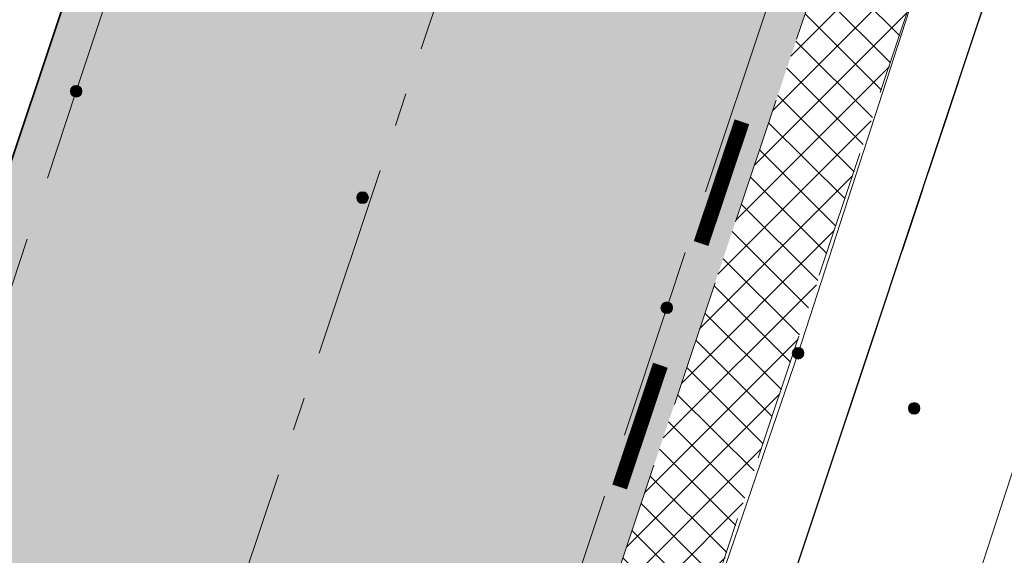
# Model space of a CAD drawing. Header units: metres. Extents: x 6599594 to 6600699, y 5687867 to 5691114.
# Tile 226 of 256: x 6599978.42 to 6599986.09, y 5688946.99 to 5688951.16. Entities that reach past the tile are written whole.
import ezdxf

# ---------------------------------------------------------------- set-up
doc = ezdxf.new("R2010")
doc.units = ezdxf.units.M
doc.header["$MEASUREMENT"] = 0
for name, pattern in [('1', [0]), ('3_EGJE', [2.5, 1.5, -0.3700000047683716, 0.2600001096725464, -0.369999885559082]), ('BUG', [1.5, 1, -0.5]), ('GUK', [2, 1.5, -0.5]), ('GUZ', [1, 0.5, -0.5]), ('L_0_06', [2, 1.5, -0.5])]:
    doc.linetypes.add(name, pattern=pattern)
doc.layers.get('0').update_dxf_attribs({"color": 253, "linetype": 'CONTINUOUS', "lineweight": 13})
doc.layers.add('__gaPoziome', color=7, linetype='CONTINUOUS')
doc.layers.add('zzz.gaHSDomyslna', color=7, linetype='CONTINUOUS')
for name, color, linetype, lineweight in [('_kolor chodnik', 50, '1', 5), ('_kolor jezdnia', 4, '1', 0), ('_kolor pobocze', 211, '1', 5), ('_kolor zjazdy kostka', 7, '1', 5), ('_kolor ścieżka @ 1', 10, '1', 0), ('_krawedz jezdni i pobocza', 7, 'BUG', 15), ('_kraweznik', 7, 'CONTINUOUS', 35), ('_os', 7, '3_EGJE', 13), ('Dzialki', 130, '1', 30), ('Kontury', 252, 'GUK', 9), ('OT_Komunikacja', 7, 'CONTINUOUS', 0), ('pkt_sztuczny_i_naturalny', 7, 'CONTINUOUS', 5), ('Uzytki', 252, 'GUZ', 9)]:
    doc.layers.add(name, color=color, linetype=linetype, lineweight=lineweight)
pattern_1 = [(45, (0, 0), (-0.1414213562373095, 0.1414213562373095), []), (135, (0, 0), (-0.1414213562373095, -0.1414213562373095), [])]

# ---------------------------------------------------------------- blocks, each defined once
blk = doc.blocks.new('168')
at = {"linetype": 'Continuous', "lineweight": 13}
blk.add_hatch(color=0, dxfattribs=at).paths.add_polyline_path([(0, -0.090553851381, 1), (0, 0.090553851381, 1)])
at = {"color": 0, "linetype": 'Continuous', "lineweight": 13}
blk.add_circle((0, 0), 0.090553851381, dxfattribs=at)
blk = doc.blocks.new('169')
at = {"linetype": 'Continuous', "lineweight": 13}
blk.add_hatch(color=0, dxfattribs=at).paths.add_polyline_path([(0, -0.090553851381, 1), (0, 0.090553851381, 1)])
at = {"color": 0, "linetype": 'Continuous', "lineweight": 13}
blk.add_circle((0, 0), 0.090553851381, dxfattribs=at)
blk = doc.blocks.new('*U1194')
at = {"layer": 'zzz.gaHSDomyslna', "color": 182, "const_width": 0.12}
for points in [[(-37.45718287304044, -111.8970931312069), (-37.77461662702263, -112.8453735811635)], [(-38.09205038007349, -113.7936540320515), (-38.40948413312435, -114.7419344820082)]]:
    blk.add_lwpolyline(points, dxfattribs=at)

msp = doc.modelspace()

# ---------------------------------------------------------------- hatches: boundary and pattern name
at = {"layer": '_kolor chodnik'}
h = msp.add_hatch(dxfattribs=at)
h.set_pattern_fill('ANSI37', color=256, scale=1.6)
h.set_pattern_definition(pattern_1)
h.paths.add_polyline_path([(6599849.938171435, 5688542.085872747), (6599852.232147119, 5688548.938742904), (6599853.573135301, 5688548.489851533), (6599853.827082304, 5688549.248475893), (6599851.793849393, 5688549.929093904), (6599849.895278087, 5688548.982823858), (6599847.823506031, 5688542.793750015)])
edge = h.paths.add_edge_path()
edge.add_line((6600018.106075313, 5689087.454911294), (6600022.42781917, 5689091.229234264))
edge.add_line((6600022.42781917, 5689091.229234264), (6600020.233254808, 5689093.742094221))
edge.add_line((6600020.233254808, 5689093.742094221), (6600017.159471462, 5689091.057656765))
edge.add_arc((6600023.275194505, 5689085.385140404), 8.34143334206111, 137.1531558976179, 148.8016577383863)
edge.add_line((6600016.140105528, 5689089.706021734), (6600018.106075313, 5689087.454911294))
h.paths.add_polyline_path([(6600038.501784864, 5689187.59229436), (6600037.906968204, 5689187.700586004), (6600037.638296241, 5689186.224843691), (6600038.240083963, 5689186.115282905)])
h.paths.add_polyline_path([(6600069.098302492, 5689360.276020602), (6600068.321239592, 5689360.413462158), (6600068.064048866, 5689358.936495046), (6600068.836639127, 5689358.799546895)])
h.paths.add_polyline_path([(6600082.393785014, 5689362.950258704), (6600082.941124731, 5689366.103121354), (6600081.481377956, 5689366.361351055), (6600080.923159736, 5689363.210828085)])
h.paths.add_polyline_path([(6600074.022236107, 5689388.065861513), (6600072.983907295, 5689388.249860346), (6600072.723374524, 5689386.772538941), (6600073.760538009, 5689386.588865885)])
h.paths.add_polyline_path([(6600105.602402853, 5689486.45426531), (6600106.738797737, 5689489.760539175), (6600105.28818975, 5689490.281952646), (6600104.132785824, 5689486.965912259)])
h.paths.add_polyline_path([(6600132.519778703, 5689678.737346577), (6600131.636986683, 5689678.922259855), (6600131.330470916, 5689677.453953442), (6600132.212256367, 5689677.269208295)])
h.paths.add_polyline_path([(6600156.649397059, 5689798.7449027), (6600156.48800471, 5689797.95886096), (6600157.450195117, 5689797.757316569), (6600157.615023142, 5689798.542205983)])
h.paths.add_polyline_path([(6600189.055358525, 5689948.643107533), (6600187.902868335, 5689948.884512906), (6600187.600024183, 5689947.417400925), (6600188.748131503, 5689947.176379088)])
edge = h.paths.add_edge_path()
edge.add_line((6600204.459383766, 5690032.969035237), (6600204.153258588, 5690031.227801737))
edge.add_arc((6600202.328347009, 5690027.299936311), 4.331100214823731, 41.853001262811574, 65.08011546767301, ccw=False)
edge.add_arc((6600032.903931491, 5690051.979071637), 174.020003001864, 352.8070218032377, 353.495463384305)
edge.add_arc((6600202.372679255, 5690027.343587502), 5.999999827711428, 55.12102442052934, 69.64815978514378)
edge = h.paths.add_edge_path()
edge.add_line((6600205.046027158, 5690040.265402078), (6600204.972740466, 5690038.483452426))
edge.add_arc((6600203.986269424, 5690044.401803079), 5.999999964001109, 279.4630688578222, 294.9140560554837)
edge.add_line((6600206.513819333, 5690038.960158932), (6600206.607027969, 5690041.030672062))
edge.add_arc((6600203.986269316, 5690044.401803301), 4.270000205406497, 284.3702444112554, 307.86193139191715, ccw=False)
edge = h.paths.add_edge_path()
edge.add_arc((6600203.547470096, 5690044.558759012), 6.446878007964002, 324.43500910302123, 356.20133685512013, ccw=False)
edge.add_arc((6600203.986269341, 5690044.401803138), 6.000000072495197, 323.2169970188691, 357.4193489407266)
h.paths.add_polyline_path([(6600208.910055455, 5690121.713696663), (6600208.146285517, 5690121.748120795), (6600207.125602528, 5690121.794124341), (6600209.971605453, 5690121.665851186)])
edge = h.paths.add_edge_path()
edge.add_line((6600238.769818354, 5690481.648294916), (6600240.338176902, 5690490.87374652))
edge.add_line((6600240.338176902, 5690490.87374652), (6600241.251295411, 5690510.829461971))
edge.add_line((6600241.251295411, 5690510.829461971), (6600239.524022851, 5690510.928942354))
edge.add_line((6600239.524022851, 5690510.928942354), (6600238.633343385, 5690491.167757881))
edge.add_line((6600238.633343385, 5690491.167757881), (6600234.579716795, 5690467.661262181))
edge.add_line((6600234.579716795, 5690467.661262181), (6600234.449796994, 5690464.966873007))
edge.add_arc((6600242.443669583, 5690464.607462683), 8.001948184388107, 177.4256737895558, 268.2543056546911)
edge.add_line((6600242.199903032, 5690456.609228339), (6600242.216657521, 5690457.359274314))
edge.add_line((6600242.216657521, 5690457.359274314), (6600242.305257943, 5690458.836738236))
edge.add_arc((6600242.444504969, 5690464.607952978), 5.772894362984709, 177.0298084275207, 268.6178439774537, ccw=False)
edge.add_line((6600236.679365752, 5690464.907083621), (6600236.951876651, 5690470.95443634))
edge.add_line((6600236.951876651, 5690470.95443634), (6600238.15078669, 5690478.210832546))
edge.add_line((6600238.15078669, 5690478.210832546), (6600238.769818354, 5690481.648294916))
h.paths.add_polyline_path([(6600238.769818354, 5690481.648294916), (6600238.15078669, 5690478.210832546), (6600239.670056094, 5690477.930590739), (6600240.266710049, 5690481.376366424)])
edge = h.paths.add_edge_path()
edge.add_line((6600223.366500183, 5690460.339976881), (6600223.278629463, 5690457.997544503))
edge.add_arc((6600220.967166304, 5690465.656339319), 7.999999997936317, 286.7940807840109, 300.2738222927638)
edge.add_line((6600225.000231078, 5690458.747331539), (6600225.240084, 5690461.623695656))
edge.add_arc((6600221.105749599, 5690465.648640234), 5.76999998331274, 293.06724424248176, 315.7681070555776, ccw=False)
edge = h.paths.add_edge_path()
edge.add_arc((6600220.025145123, 5690444.676291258), 5.770000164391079, 37.996647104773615, 59.94382588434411, ccw=False)
edge.add_line((6600224.572175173, 5690448.22839199), (6600224.817793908, 5690451.081798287))
edge.add_arc((6600220.025145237, 5690444.676291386), 7.999999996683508, 53.19588653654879, 68.15166733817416)
edge.add_line((6600223.00235276, 5690452.101669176), (6600222.91504296, 5690449.670427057))
edge = h.paths.add_edge_path()
edge.add_arc((6600221.105749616, 5690465.648640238), 7.999999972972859, 328.0222308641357, 357.0132597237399)
edge.add_line((6600229.094882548, 5690465.23180147), (6600229.218816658, 5690467.593604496))
edge.add_line((6600229.218816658, 5690467.593604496), (6600228.218919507, 5690467.645774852))
edge.add_line((6600228.218919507, 5690467.645774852), (6600227.891778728, 5690461.411918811))
h.paths.add_polyline_path([(6600200.980142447, 5690012.236744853), (6600202.317278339, 5690011.956662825), (6600202.522293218, 5690012.935421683), (6600201.182321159, 5690013.216097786)])
h.paths.add_polyline_path([(6600196.457878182, 5689983.98337835), (6600195.202332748, 5689984.246370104), (6600194.899091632, 5689982.777335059), (6600196.150355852, 5689982.515240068)])
edge = h.paths.add_edge_path()
edge.add_line((6600112.305909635, 5689517.991018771), (6600112.691041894, 5689519.807934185))
edge.add_line((6600112.691041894, 5689519.807934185), (6600113.245521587, 5689522.423769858))
edge.add_line((6600113.245521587, 5689522.423769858), (6600111.553124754, 5689522.782507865))
edge.add_line((6600111.553124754, 5689522.782507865), (6600107.405864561, 5689503.21722655))
edge.add_line((6600107.405864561, 5689503.21722655), (6600099.494506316, 5689480.361667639))
edge.add_line((6600099.494506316, 5689480.361667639), (6600099.182814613, 5689478.891218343))
edge.add_arc((6600107.008997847, 5689477.232359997), 8.000059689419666, 168.0325629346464, 257.7529108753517)
edge.add_line((6600105.311960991, 5689469.414366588), (6600105.784990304, 5689471.593619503))
edge.add_arc((6600107.008927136, 5689477.232314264), 5.769999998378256, 168.0321375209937, 257.7533362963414, ccw=False)
edge.add_line((6600101.364343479, 5689478.42879883), (6600101.647245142, 5689479.76342708))
edge.add_line((6600101.647245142, 5689479.76342708), (6600104.132785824, 5689486.965912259))
edge.add_line((6600104.132785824, 5689486.965912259), (6600105.28818975, 5689490.281952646))
edge.add_line((6600105.28818975, 5689490.281952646), (6600108.240043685, 5689498.809726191))
edge.add_line((6600108.240043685, 5689498.809726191), (6600112.305909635, 5689517.991018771))
h.paths.add_polyline_path([(6600136.009573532, 5689645.499114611), (6600138.333647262, 5689645.012304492), (6600138.661671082, 5689646.578318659), (6600134.869459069, 5689647.372651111)])
at = {"layer": '_kolor jezdnia'}
h = msp.add_hatch(dxfattribs=at)
h.set_pattern_fill('ANSI37', color=4, scale=3.5)
h.set_pattern_definition([(45, (0, 0), (-0.3093592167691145, 0.3093592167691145), []), (135, (0, 0), (-0.3093592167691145, -0.3093592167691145), [])])
edge = h.paths.add_edge_path()
edge.add_line((6599833.066047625, 5688539.933393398), (6599850.649511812, 5688527.983462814))
edge.add_arc((6599857.337592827, 5688536.653968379), 10.95025544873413, 169.5012687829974, 232.3548431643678, ccw=False)
edge.add_arc((6599858.085851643, 5688536.618142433), 11.69295282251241, 162.2507788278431, 169.9967502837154, ccw=False)
edge.add_line((6599846.949484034, 5688540.182754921), (6599847.823506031, 5688542.793750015))
edge.add_line((6599847.823506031, 5688542.793750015), (6599849.895278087, 5688548.982823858))
edge.add_line((6599849.895278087, 5688548.982823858), (6599852.434748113, 5688556.56906746))
edge.add_line((6599852.434748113, 5688556.56906746), (6599928.48625871, 5688783.760284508))
edge.add_line((6599928.48625871, 5688783.760284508), (6599931.025728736, 5688791.34652811))
edge.add_line((6599931.025728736, 5688791.34652811), (6599996.657773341, 5688987.411326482))
edge.add_line((6599996.657773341, 5688987.411326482), (6599999.197243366, 5688994.997570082))
edge.add_line((6599999.197243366, 5688994.997570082), (6600021.930100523, 5689062.908193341))
edge.add_line((6600021.930100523, 5689062.908193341), (6600017.620224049, 5689067.371531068))
edge.add_line((6600017.620224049, 5689067.371531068), (6600016.714558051, 5689064.654078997))
edge.add_line((6600016.714558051, 5689064.654078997), (6600012.423620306, 5689051.835617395))
edge.add_line((6600012.423620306, 5689051.835617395), (6600009.884150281, 5689044.249373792))
edge.add_line((6600009.884150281, 5689044.249373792), (6599977.53516164, 5688947.612159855))
edge.add_line((6599977.53516164, 5688947.612159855), (6599974.995691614, 5688940.025916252))
edge.add_line((6599974.995691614, 5688940.025916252), (6599942.096912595, 5688841.746295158))
edge.add_line((6599942.096912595, 5688841.746295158), (6599939.557442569, 5688834.160051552))
edge.add_line((6599939.557442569, 5688834.160051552), (6599882.679288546, 5688664.246042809))
edge.add_line((6599882.679288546, 5688664.246042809), (6599880.139818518, 5688656.659799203))
edge.add_line((6599880.139818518, 5688656.659799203), (6599852.46454386, 5688573.984527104))
edge.add_line((6599852.46454386, 5688573.984527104), (6599842.470137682, 5688544.127903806))
edge.add_arc((6599835.706422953, 5688546.652910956), 7.219660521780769, 248.5480913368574, 339.52856074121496, ccw=False)
h.paths.add_polyline_path([(6600044.653202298, 5689172.271628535), (6600046.276244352, 5689181.431901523), (6600047.759199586, 5689189.801539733), (6600051.0603021, 5689208.432603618), (6600052.368792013, 5689215.817578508), (6600054.808584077, 5689229.587499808), (6600056.11707399, 5689236.972474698), (6600057.346666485, 5689243.912161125), (6600058.655146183, 5689251.297078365), (6600058.831439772, 5689252.292060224), (6600060.098987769, 5689259.445963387), (6600060.139929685, 5689259.677035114), (6600061.407468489, 5689266.830886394), (6600072.329030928, 5689328.470998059), (6600073.637511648, 5689335.855921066), (6600077.337304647, 5689356.73715072), (6600078.820259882, 5689365.106788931), (6600081.142794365, 5689378.214921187), (6600082.538516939, 5689386.092227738), (6600095.187867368, 5689457.483787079), (6600091.082877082, 5689465.8405575), (6600089.043088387, 5689454.328211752), (6600087.870641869, 5689447.711051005), (6600087.560133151, 5689445.958573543), (6600086.562151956, 5689440.326076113), (6600082.433200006, 5689417.022719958), (6600080.95024477, 5689408.65308175), (6600077.202698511, 5689387.502337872), (6600075.719743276, 5689379.132699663), (6600073.469199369, 5689366.430874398), (6600071.986244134, 5689358.061236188), (6600069.98686466, 5689346.776955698), (6600068.591142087, 5689338.899649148), (6600065.559290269, 5689321.78820693), (6600064.163567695, 5689313.910900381), (6600059.719426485, 5689288.828650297), (6600058.323703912, 5689280.951343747), (6600057.563846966, 5689276.662793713), (6600056.168124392, 5689268.785487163), (6600054.804920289, 5689261.091711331), (6600053.409197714, 5689253.21440478), (6600053.264817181, 5689252.399536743), (6600051.869094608, 5689244.522230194), (6600051.183555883, 5689240.653124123), (6600049.787833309, 5689232.775817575), (6600046.593849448, 5689214.749319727), (6600045.198126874, 5689206.872013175), (6600044.41754409, 5689202.466488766), (6600042.934588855, 5689194.096850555), (6600036.429952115, 5689157.38538759), (6600034.946996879, 5689149.01574938), (6600030.579776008, 5689124.367629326), (6600027.529365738, 5689107.151445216), (6600024.895072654, 5689094.014582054), (6600030.583685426, 5689094.264316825), (6600032.945013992, 5689106.191885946), (6600043.170247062, 5689163.901990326)])
edge = h.paths.add_edge_path()
edge.add_line((6600111.106812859, 5689535.144351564), (6600111.256844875, 5689535.85214863))
edge.add_line((6600111.256844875, 5689535.85214863), (6600112.915748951, 5689543.678261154))
edge.add_line((6600112.915748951, 5689543.678261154), (6600117.304772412, 5689564.384094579))
edge.add_line((6600117.304772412, 5689564.384094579), (6600119.067357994, 5689572.699339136))
edge.add_line((6600119.067357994, 5689572.699339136), (6600120.087667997, 5689577.512794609))
edge.add_line((6600120.087667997, 5689577.512794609), (6600121.642890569, 5689584.849775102))
edge.add_line((6600121.642890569, 5689584.849775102), (6600128.436769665, 5689616.900852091))
edge.add_line((6600128.436769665, 5689616.900852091), (6600129.991992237, 5689624.237832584))
edge.add_line((6600129.991992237, 5689624.237832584), (6600132.660554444, 5689636.827148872))
edge.add_line((6600132.660554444, 5689636.827148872), (6600133.208838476, 5689639.444704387))
edge.add_line((6600133.208838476, 5689639.444704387), (6600134.848957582, 5689647.274775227))
edge.add_line((6600134.848957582, 5689647.274775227), (6600138.97649476, 5689666.979995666))
edge.add_line((6600138.97649476, 5689666.979995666), (6600140.51410642, 5689674.320687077))
edge.add_line((6600140.51410642, 5689674.320687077), (6600145.209128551, 5689696.735129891))
edge.add_line((6600145.209128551, 5689696.735129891), (6600146.746740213, 5689704.075821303))
edge.add_line((6600146.746740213, 5689704.075821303), (6600151.462308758, 5689726.588354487))
edge.add_line((6600151.462308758, 5689726.588354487), (6600152.999920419, 5689733.929045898))
edge.add_line((6600152.999920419, 5689733.929045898), (6600155.244070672, 5689744.642813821))
edge.add_line((6600155.244070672, 5689744.642813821), (6600156.781682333, 5689751.983505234))
edge.add_line((6600156.781682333, 5689751.983505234), (6600161.635515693, 5689775.156126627))
edge.add_line((6600161.635515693, 5689775.156126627), (6600163.378142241, 5689783.475576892))
edge.add_line((6600163.378142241, 5689783.475576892), (6600163.850769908, 5689785.731942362))
edge.add_line((6600163.850769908, 5689785.731942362), (6600167.028500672, 5689800.902704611))
edge.add_line((6600167.028500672, 5689800.902704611), (6600179.49088801, 5689860.399222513))
edge.add_line((6600179.49088801, 5689860.399222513), (6600181.233514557, 5689868.718672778))
edge.add_line((6600181.233514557, 5689868.718672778), (6600181.84713393, 5689871.648144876))
edge.add_line((6600181.84713393, 5689871.648144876), (6600183.384745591, 5689878.988836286))
edge.add_line((6600183.384745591, 5689878.988836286), (6600184.935818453, 5689886.393792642))
edge.add_line((6600184.935818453, 5689886.393792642), (6600186.575937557, 5689894.223863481))
edge.add_line((6600186.575937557, 5689894.223863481), (6600194.05133812, 5689929.912074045))
edge.add_line((6600194.05133812, 5689929.912074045), (6600195.691457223, 5689937.742144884))
edge.add_line((6600195.691457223, 5689937.742144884), (6600202.915799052, 5689972.231779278))
edge.add_line((6600202.915799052, 5689972.231779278), (6600204.555918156, 5689980.061850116))
edge.add_line((6600204.555918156, 5689980.061850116), (6600206.062781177, 5689987.255744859))
edge.add_line((6600206.062781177, 5689987.255744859), (6600207.702900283, 5689995.085815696))
edge.add_line((6600207.702900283, 5689995.085815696), (6600210.232559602, 5690007.162628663))
edge.add_line((6600210.232559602, 5690007.162628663), (6600211.694938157, 5690014.144150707))
edge.add_arc((6600028.177652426, 5690052.584442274), 187.5000004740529, 348.1696294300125, 357.4195276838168)
edge.add_line((6600215.487522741, 5690044.142720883), (6600208.310270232, 5690026.480446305))
edge.add_arc((6600032.903933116, 5690051.97907145), 177.2500013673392, 348.1696294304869, 351.7289130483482, ccw=False)
edge.add_line((6600206.38894146, 5690015.640182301), (6600205.966941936, 5690013.625519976))
edge.add_line((6600205.966941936, 5690013.625519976), (6600204.326822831, 5690005.795449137))
edge.add_line((6600204.326822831, 5690005.795449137), (6600197.076961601, 5689971.183982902))
edge.add_line((6600197.076961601, 5689971.183982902), (6600195.334335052, 5689962.864532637))
edge.add_line((6600195.334335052, 5689962.864532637), (6600193.44722506, 5689953.855305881))
edge.add_line((6600193.44722506, 5689953.855305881), (6600191.909227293, 5689946.512771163))
edge.add_line((6600191.909227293, 5689946.512771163), (6600185.496844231, 5689915.899498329))
edge.add_line((6600185.496844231, 5689915.899498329), (6600183.856521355, 5689908.068454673))
edge.add_line((6600183.856521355, 5689908.068454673), (6600182.066605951, 5689899.523243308))
edge.add_line((6600182.066605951, 5689899.523243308), (6600180.32407057, 5689891.204228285))
edge.add_line((6600180.32407057, 5689891.204228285), (6600174.320344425, 5689862.541919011))
edge.add_line((6600174.320344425, 5689862.541919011), (6600172.577809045, 5689854.222903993))
edge.add_line((6600172.577809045, 5689854.222903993), (6600163.663810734, 5689811.666703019))
edge.add_line((6600163.663810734, 5689811.666703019), (6600162.023782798, 5689803.837067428))
edge.add_line((6600162.023782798, 5689803.837067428), (6600160.924220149, 5689798.587659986))
edge.add_line((6600160.924220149, 5689798.587659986), (6600159.279208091, 5689790.734229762))
edge.add_line((6600159.279208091, 5689790.734229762), (6600157.107250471, 5689780.365115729))
edge.add_line((6600157.107250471, 5689780.365115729), (6600155.462238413, 5689772.511685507))
edge.add_line((6600155.462238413, 5689772.511685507), (6600153.380318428, 5689762.572418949))
edge.add_line((6600153.380318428, 5689762.572418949), (6600151.735124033, 5689754.718118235))
edge.add_line((6600151.735124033, 5689754.718118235), (6600148.586504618, 5689739.686336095))
edge.add_line((6600148.586504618, 5689739.686336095), (6600146.885007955, 5689731.563243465))
edge.add_line((6600146.885007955, 5689731.563243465), (6600141.75088822, 5689707.052510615))
edge.add_line((6600141.75088822, 5689707.052510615), (6600140.110896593, 5689699.223048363))
edge.add_line((6600140.110896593, 5689699.223048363), (6600133.483561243, 5689667.583574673))
edge.add_line((6600133.483561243, 5689667.583574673), (6600131.860394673, 5689659.834436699))
edge.add_line((6600131.860394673, 5689659.834436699), (6600131.740984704, 5689659.26436315))
edge.add_line((6600131.740984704, 5689659.26436315), (6600130.117814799, 5689651.515209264))
edge.add_line((6600130.117814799, 5689651.515209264), (6600127.27873359, 5689637.961189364))
edge.add_line((6600127.27873359, 5689637.961189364), (6600126.924568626, 5689636.290366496))
edge.add_line((6600126.924568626, 5689636.290366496), (6600125.166244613, 5689627.995226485))
edge.add_line((6600125.166244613, 5689627.995226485), (6600118.009503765, 5689594.232298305))
edge.add_line((6600118.009503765, 5689594.232298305), (6600116.25117975, 5689585.937158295))
edge.add_line((6600116.25117975, 5689585.937158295), (6600113.665314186, 5689573.737975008))
edge.add_line((6600113.665314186, 5689573.737975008), (6600111.898534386, 5689565.402943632))
edge.add_line((6600111.898534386, 5689565.402943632), (6600104.889982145, 5689532.339115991))
edge.add_line((6600104.889982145, 5689532.339115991), (6600103.22663594, 5689524.492047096))
edge.add_line((6600103.22663594, 5689524.492047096), (6600096.623876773, 5689493.342605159))
edge.add_line((6600096.623876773, 5689493.342605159), (6600094.968986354, 5689485.535427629))
edge.add_line((6600094.968986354, 5689485.535427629), (6600094.300101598, 5689482.379870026))
edge.add_line((6600094.300101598, 5689482.379870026), (6600099.182814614, 5689478.891218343))
edge.add_line((6600099.182814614, 5689478.891218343), (6600099.494506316, 5689480.361667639))
edge.add_line((6600099.494506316, 5689480.361667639), (6600111.106812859, 5689535.144351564))
edge = h.paths.add_edge_path()
edge.add_arc((6600239.213891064, 5690851.400367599), 10.00000000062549, -2.8342403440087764, 76.13703556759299, ccw=False)
edge.add_line((6600249.201658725, 5690850.905901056), (6600249.082723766, 5690848.503524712))
edge.add_line((6600249.082723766, 5690848.503524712), (6600247.016487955, 5690806.767468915))
edge.add_line((6600247.016487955, 5690806.767468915), (6600246.092398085, 5690789.152178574))
edge.add_line((6600246.092398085, 5690789.152178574), (6600233.768116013, 5690572.015170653))
edge.add_line((6600233.768116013, 5690572.015170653), (6600228.959056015, 5690465.296202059))
edge.add_line((6600228.959056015, 5690465.296202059), (6600234.588724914, 5690465.017134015))
edge.add_line((6600234.588724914, 5690465.017134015), (6600239.262540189, 5690571.767576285))
edge.add_line((6600239.262540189, 5690571.767576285), (6600252.50503885, 5690806.400146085))
edge.add_line((6600252.50503885, 5690806.400146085), (6600254.569211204, 5690848.094521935))
edge.add_arc((6600262.559425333, 5690847.6989487), 7.999999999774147, 76.13703557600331, 177.1657596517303, ccw=False)
edge.add_line((6600264.476229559, 5690855.465921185), (6600241.609896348, 5690861.109083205))
edge = h.paths.add_edge_path()
edge.add_line((6600250.031475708, 5690451.625307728), (6600250.231741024, 5690455.772579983))
edge.add_line((6600250.231741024, 5690455.772579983), (6600246.257763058, 5690456.417303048))
edge.add_line((6600246.257763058, 5690456.417303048), (6600242.171761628, 5690456.61060902))
edge.add_arc((6600242.563100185, 5690464.586983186), 7.985968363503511, 176.9123644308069, 267.1911945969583, ccw=False)
edge.add_line((6600234.588724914, 5690465.017134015), (6600228.959056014, 5690465.296202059))
edge.add_arc((6600220.965133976, 5690465.657286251), 8.002072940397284, 267.8289300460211, 357.413716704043, ccw=False)
edge.add_line((6600220.661989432, 5690457.660957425), (6600212.406915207, 5690458.119572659))
edge.add_line((6600212.406915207, 5690458.119572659), (6600208.431872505, 5690457.817501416))
edge.add_line((6600208.431872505, 5690457.817501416), (6600208.233912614, 5690454.548331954))
edge.add_line((6600208.233912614, 5690454.548331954), (6600212.129565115, 5690453.127270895))
edge.add_line((6600212.129565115, 5690453.127270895), (6600218.640548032, 5690452.76554962))
edge.add_line((6600218.640548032, 5690452.76554962), (6600216.486747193, 5690452.885205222))
edge.add_line((6600216.486747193, 5690452.885205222), (6600220.468905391, 5690452.663974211))
edge.add_arc((6600220.025145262, 5690444.676291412), 7.99999997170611, -0.3386579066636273, 86.8201700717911, ccw=False)
edge.add_line((6600228.025005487, 5690444.629006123), (6600227.803602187, 5690439.649256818))
edge.add_line((6600227.803602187, 5690439.649256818), (6600226.885525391, 5690435.936828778))
edge.add_line((6600226.885525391, 5690435.936828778), (6600225.534849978, 5690405.967249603))
edge.add_line((6600225.534849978, 5690405.967249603), (6600226.115199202, 5690402.187514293))
edge.add_line((6600226.115199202, 5690402.187514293), (6600213.445139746, 5690121.008786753))
edge.add_line((6600213.445139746, 5690121.008786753), (6600213.352800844, 5690118.960058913))
edge.add_line((6600213.352800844, 5690118.960058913), (6600209.980184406, 5690044.131649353))
edge.add_arc((6600203.98626942, 5690044.401803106), 5.999999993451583, 257.4162346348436, 357.41934921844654, ccw=False)
edge.add_line((6600202.679069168, 5690038.545931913), (6600201.589735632, 5690033.666039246))
edge.add_line((6600201.589735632, 5690033.666039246), (6600203.67987942, 5690033.199458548))
edge.add_arc((6600202.372679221, 5690027.343587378), 5.999999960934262, -8.27108729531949, 77.41623506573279, ccw=False)
edge.add_line((6600208.310270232, 5690026.480446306), (6600215.487522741, 5690044.142720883))
edge.add_line((6600215.487522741, 5690044.142720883), (6600216.199687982, 5690059.9446614))
edge.add_line((6600216.199687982, 5690059.9446614), (6600216.537356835, 5690067.437056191))
edge.add_line((6600216.537356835, 5690067.437056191), (6600223.893528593, 5690230.66011469))
edge.add_line((6600223.893528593, 5690230.66011469), (6600224.231197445, 5690238.152509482))
edge.add_line((6600224.231197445, 5690238.152509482), (6600233.507835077, 5690443.987992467))
edge.add_arc((6600241.499722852, 5690443.627812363), 7.999999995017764, 87.29208981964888, 177.4195277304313, ccw=False)
edge.add_line((6600241.877677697, 5690451.618879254), (6600246.021541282, 5690451.422886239))
edge.add_line((6600246.021541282, 5690451.422886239), (6600246.427694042, 5690451.44338883))
edge.add_line((6600246.427694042, 5690451.44338883), (6600246.79397003, 5690451.461878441))
edge.add_line((6600246.79397003, 5690451.461878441), (6600250.031475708, 5690451.625307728))
edge = h.paths.add_edge_path()
edge.add_line((6600007.33756506, 5689086.20374581), (6600006.980466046, 5689080.740822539))
edge.add_line((6600006.980466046, 5689080.740822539), (6600007.229745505, 5689080.720859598))
edge.add_line((6600007.229745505, 5689080.720859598), (6600008.093335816, 5689080.601653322))
edge.add_line((6600008.093335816, 5689080.601653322), (6600008.702681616, 5689080.53831051))
edge.add_arc((6600008.140193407, 5689070.554142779), 9.999999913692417, -18.557800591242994, 86.77547804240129, ccw=False)
edge.add_line((6600017.620224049, 5689067.371531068), (6600021.930100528, 5689062.908193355))
edge.add_arc((6599734.83819726, 5689159.011261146), 302.7499967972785, 341.4922000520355, 343.8640860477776)
edge.add_arc((6600034.895369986, 5689072.315877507), 9.581213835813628, 98.63328270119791, 164.5273290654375, ccw=False)
edge.add_line((6600033.457137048, 5689081.788529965), (6600033.832640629, 5689081.798737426))
edge.add_line((6600033.832640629, 5689081.798737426), (6600034.422462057, 5689082.05700874))
edge.add_line((6600034.422462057, 5689082.05700874), (6600036.833623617, 5689082.139040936))
edge.add_line((6600036.833623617, 5689082.139040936), (6600036.730225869, 5689087.148851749))
edge.add_line((6600036.730225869, 5689087.148851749), (6600036.579860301, 5689087.134303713))
edge.add_arc((6600036.479565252, 5689093.136286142), 6.002820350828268, 169.1687651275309, 270.9573417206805, ccw=False)
edge.add_line((6600030.583685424, 5689094.264316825), (6600024.895072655, 5689094.014582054))
edge.add_arc((6600015.200558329, 5689096.162123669), 9.929528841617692, 271.0943432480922, 347.5094668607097, ccw=False)
edge.add_arc((6600014.909438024, 5689089.646776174), 3.446070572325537, 264.4236009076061, 278.0194998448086, ccw=False)
edge.add_line((6600014.574573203, 5689086.217014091), (6600014.299554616, 5689086.232508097))
edge.add_line((6600014.299554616, 5689086.232508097), (6600010.474232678, 5689086.448019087))
edge.add_line((6600010.474232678, 5689086.448019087), (6600007.33756506, 5689086.20374581))
edge = h.paths.add_edge_path()
edge.add_line((6600105.490725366, 5689463.953528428), (6600106.927559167, 5689464.047234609))
edge.add_line((6600106.927559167, 5689464.047234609), (6600107.835, 5689468.66))
edge.add_line((6600107.835, 5689468.66), (6600105.311960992, 5689469.414366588))
edge.add_arc((6600107.008997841, 5689477.232359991), 8.000059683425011, 168.0325628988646, 257.75291091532, ccw=False)
edge.add_line((6600099.182814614, 5689478.891218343), (6600094.300101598, 5689482.379870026))
edge.add_arc((6600586.245114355, 5689378.104238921), 502.8750369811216, 168.032376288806, 169.9522165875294)
edge.add_line((6600091.082877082, 5689465.8405575), (6600095.187867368, 5689457.483787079))
edge.add_arc((6600103.065173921, 5689456.088064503), 8.000000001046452, 77.7533362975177, 169.9524553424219, ccw=False)
edge.add_line((6600104.762140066, 5689463.906012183), (6600105.490725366, 5689463.953528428))
at = {"layer": '_kolor pobocze'}
h = msp.add_hatch(dxfattribs=at)
h.set_pattern_fill('ANSI37', color=256, scale=1.6)
h.set_pattern_definition(pattern_1)
edge = h.paths.add_edge_path()
edge.add_line((6600035.926965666, 5689101.569442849), (6600036.046865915, 5689102.311543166))
edge.add_arc((6600058.171848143, 5689233.778275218), 133.3154772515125, 259.4578941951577, 260.4470163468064, ccw=False)
edge.add_line((6600033.780707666, 5689102.713067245), (6600032.142559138, 5689101.847662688))
edge.add_arc((6599734.838175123, 5689159.011266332), 302.7500195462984, 347.6801154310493, 349.11639019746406, ccw=False)
edge.add_arc((6600036.478170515, 5689093.133441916), 6.000000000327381, 167.68011541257, 271.5571101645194)
edge.add_line((6600036.64121064, 5689087.1356575), (6600036.730491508, 5689087.137804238))
edge.add_line((6600036.730491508, 5689087.137804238), (6600036.712463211, 5689087.887583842))
edge.add_line((6600036.712463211, 5689087.887583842), (6600036.559840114, 5689087.884077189))
edge.add_arc((6600036.482532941, 5689093.14290691), 5.259397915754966, 170.6455005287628, 270.8422131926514, ccw=False)
edge.add_arc((6600545.796425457, 5688991.216220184), 524.6691769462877, 167.9170060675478, 168.7028219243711, ccw=False)
edge.add_line((6600032.751078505, 5689101.044345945), (6600034.011432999, 5689101.917298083))
edge.add_line((6600034.011432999, 5689101.917298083), (6600035.926965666, 5689101.569442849))
edge = h.paths.add_edge_path()
edge.add_line((6600002.828843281, 5688994.032881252), (6600003.066918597, 5688994.74409159))
edge.add_line((6600003.066918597, 5688994.74409159), (6600001.227880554, 5688995.359703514))
edge.add_line((6600001.227880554, 5688995.359703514), (6600000.55876659, 5688996.702196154))
edge.add_line((6600000.55876659, 5688996.702196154), (6600022.641310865, 5689062.67011804))
edge.add_arc((6599734.838193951, 5689159.011262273), 303.5000002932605, 341.4922000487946, 343.8640860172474)
edge.add_arc((6600035.267451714, 5689072.092773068), 9.250000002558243, 91.55711016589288, 163.8640860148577, ccw=False)
edge.add_line((6600035.016098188, 5689081.339357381), (6600036.868703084, 5689081.389717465))
edge.add_line((6600036.868703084, 5689081.389717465), (6600036.850674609, 5689082.139504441))
edge.add_line((6600036.850674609, 5689082.139504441), (6600034.99571817, 5689082.089080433))
edge.add_arc((6600035.267451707, 5689072.092773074), 9.999999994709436, 91.55711014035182, 163.8640860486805)
edge.add_arc((6599734.838192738, 5689159.011262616), 302.7500015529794, 341.4922000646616, 343.8640860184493, ccw=False)
edge.add_line((6600021.930100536, 5689062.908193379), (6599999.748942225, 5688996.645678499))
edge.add_line((6599999.748942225, 5688996.645678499), (6600000.695212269, 5688994.747107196))
edge.add_line((6600000.695212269, 5688994.747107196), (6600002.828843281, 5688994.032881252))
h.paths.add_polyline_path([(6599971.7492186, 5688907.297112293), (6599971.084233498, 5688908.631320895), (6599997.822068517, 5688988.526766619), (6599999.164561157, 5688989.195880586), (6600001.003599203, 5688988.580268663), (6600001.241674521, 5688989.291479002), (6599999.108043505, 5688990.005704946), (6599997.209472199, 5688989.059434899), (6599970.270280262, 5688908.583087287), (6599971.216550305, 5688906.684515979), (6599973.350181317, 5688905.970290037), (6599973.588256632, 5688906.681500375)])
h.paths.add_polyline_path([(6599932.504667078, 5688790.060553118), (6599931.835553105, 5688791.403045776), (6599968.343406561, 5688900.4641754), (6599969.685899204, 5688901.133289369), (6599971.524937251, 5688900.517677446), (6599971.763012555, 5688901.228887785), (6599969.629381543, 5688901.94311373), (6599967.730810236, 5688900.996843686), (6599931.025728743, 5688791.34652811), (6599931.971998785, 5688789.447956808), (6599934.105629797, 5688788.73373086), (6599934.343705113, 5688789.4449412)])
at = {"layer": '_kolor zjazdy kostka'}
h = msp.add_hatch(dxfattribs=at)
h.set_pattern_fill('ANSI37', color=256, scale=1.6)
h.set_pattern_definition(pattern_1)
h.paths.add_polyline_path([(6600244.137440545, 5690813.934732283), (6600242.369522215, 5690814.022127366), (6600242.097568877, 5690808.528921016), (6600243.865482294, 5690808.441426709)])
h.paths.add_polyline_path([(6600247.012128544, 5690806.679412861), (6600247.442736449, 5690815.377295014), (6600247.393289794, 5690814.378518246), (6600247.113277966, 5690808.722537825)])
h.paths.add_polyline_path([(6600242.297085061, 5690788.088808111), (6600240.958726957, 5690788.155683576), (6600240.648818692, 5690782.664569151), (6600241.987258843, 5690782.599147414)])
h.paths.add_polyline_path([(6600245.558275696, 5690780.919298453), (6600246.037231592, 5690789.405686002), (6600244.985820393, 5690788.453468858), (6600244.612601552, 5690781.981345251)])
h.paths.add_polyline_path([(6600241.348405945, 5690723.711515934), (6600242.272017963, 5690722.691689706), (6600242.749709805, 5690731.155680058), (6600241.698138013, 5690730.203317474), (6600241.472690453, 5690726.27550499)])
h.paths.add_polyline_path([(6600225.772794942, 5690394.589141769), (6600224.731429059, 5690393.637598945), (6600224.461246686, 5690387.644646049), (6600225.412923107, 5690386.603142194)])
h.paths.add_polyline_path([(6600223.012390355, 5690333.280720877), (6600223.372595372, 5690341.272607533), (6600222.32835346, 5690340.318436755), (6600222.058239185, 5690334.324941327)])
h.paths.add_polyline_path([(6600215.496388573, 5690166.390602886), (6600215.856593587, 5690174.382489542), (6600214.812834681, 5690173.428760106), (6600214.542018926, 5690167.435062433)])
h.paths.add_polyline_path([(6600212.446537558, 5690121.053392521), (6600213.399499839, 5690120.010473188), (6600213.788744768, 5690128.503024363), (6600212.745135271, 5690127.54943145)])
h.paths.add_polyline_path([(6600209.977420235, 5690121.665589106), (6600210.225142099, 5690127.162117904), (6600207.346107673, 5690127.291879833), (6600207.119593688, 5690121.794395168)])
h.paths.add_polyline_path([(6600207.950178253, 5690070.725854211), (6600204.880846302, 5690070.828947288), (6600204.643784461, 5690065.333808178), (6600207.702521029, 5690065.204598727)])
h.paths.add_polyline_path([(6600200.981479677, 5690012.236464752), (6600199.969248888, 5690007.339980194), (6600201.282587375, 5690007.064882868), (6600202.31726072, 5690011.956666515)])
h.paths.add_polyline_path([(6600193.613960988, 5689970.406358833), (6600192.398010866, 5689970.660657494), (6600191.286205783, 5689965.274578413), (6600192.486379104, 5689965.023185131)])
h.paths.add_polyline_path([(6600189.061271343, 5689948.671423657), (6600189.98413328, 5689953.050774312), (6600188.818902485, 5689953.32186217), (6600187.908781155, 5689948.91282903)])
h.paths.add_polyline_path([(6600180.976201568, 5689915.317449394), (6600179.952861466, 5689910.421322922), (6600181.008474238, 5689910.200199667), (6600182.033843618, 5689915.09540201)])
h.paths.add_polyline_path([(6600176.508279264, 5689893.538690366), (6600177.476023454, 5689893.335973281), (6600178.603605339, 5689898.719146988), (6600177.636002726, 5689898.922290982)])
h.paths.add_polyline_path([(6600179.28182965, 5689859.401159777), (6600180.522246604, 5689860.211927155), (6600181.057490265, 5689860.561775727), (6600183.598022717, 5689860.029600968), (6600184.726606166, 5689865.412570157), (6600182.186324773, 5689865.943033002), (6600181.604764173, 5689866.832779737), (6600181.024456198, 5689867.720610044)])
h.paths.add_polyline_path([(6600160.200810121, 5689810.862606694), (6600159.232772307, 5689811.065842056), (6600158.207991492, 5689806.171529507), (6600159.175735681, 5689805.968812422)])
h.paths.add_polyline_path([(6600156.49391753, 5689797.987177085), (6600155.463416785, 5689793.068691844), (6600156.431160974, 5689792.865974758), (6600157.461419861, 5689797.784520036)])
edge = h.paths.add_edge_path()
edge.add_arc((6600173.111981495, 5689800.679690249), 5.999999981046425, 204.673115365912, 239.5411154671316, ccw=False)
edge.add_arc((6600173.162096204, 5689800.685330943), 6.047914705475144, 168.3203586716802, 204.5234866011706, ccw=False)
edge.add_line((6600167.239404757, 5689801.9096668), (6600163.651667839, 5689784.781499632))
edge.add_arc((6600169.524220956, 5689783.551410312), 5.999999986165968, 139.2146049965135, 168.1696294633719, ccw=False)
edge.add_arc((6600169.524220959, 5689783.551410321), 5.999999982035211, 96.80962310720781, 139.2146050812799, ccw=False)
edge.add_line((6600168.812796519, 5689789.509083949), (6600170.070461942, 5689795.507731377))
h.paths.add_polyline_path([(6600163.526364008, 5689776.866746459), (6600166.051243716, 5689776.337874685), (6600167.179826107, 5689781.720838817), (6600164.653945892, 5689782.249920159), (6600163.941148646, 5689783.340449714), (6600163.493329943, 5689784.025580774), (6600161.750703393, 5689775.706130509), (6600162.438017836, 5689776.155376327)])
h.paths.add_polyline_path([(6600152.614191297, 5689774.643430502), (6600153.639138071, 5689779.536616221), (6600152.646757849, 5689779.744928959), (6600151.646447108, 5689774.846147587)])
h.paths.add_polyline_path([(6600150.121074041, 5689767.466820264), (6600148.177624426, 5689758.16795459), (6600149.115997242, 5689757.971390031), (6600151.066362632, 5689767.268392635)])
h.paths.add_polyline_path([(6600142.970741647, 5689739.332500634), (6600141.888449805, 5689734.142420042), (6600144.036614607, 5689733.695518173), (6600145.123068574, 5689738.882330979)])
h.paths.add_polyline_path([(6600136.256357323, 5689701.052153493), (6600137.154085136, 5689700.864096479), (6600138.287960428, 5689706.274871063), (6600137.386492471, 5689706.464182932)])
h.paths.add_polyline_path([(6600130.081494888, 5689667.099389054), (6600129.212847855, 5689667.281639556), (6600128.083282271, 5689661.898895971), (6600128.953953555, 5689661.716447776)])
h.paths.add_polyline_path([(6600128.397394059, 5689659.030340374), (6600127.554144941, 5689659.207226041), (6600126.49340855, 5689653.810049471), (6600127.269860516, 5689653.647397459)])
h.paths.add_polyline_path([(6600134.990411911, 5689640.633636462), (6600137.30714639, 5689640.148363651), (6600138.339560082, 5689645.040620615), (6600136.015486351, 5689645.500958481), (6600135.435178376, 5689646.388788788), (6600134.8548704, 5689647.276619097), (6600133.214751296, 5689639.446548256), (6600134.102581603, 5689640.026856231)])
h.paths.add_polyline_path([(6600122.164164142, 5689634.294831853), (6600121.024067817, 5689628.914244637), (6600122.015114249, 5689628.705875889), (6600123.155614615, 5689634.086346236)])
h.paths.add_polyline_path([(6600114.54207576, 5689593.450769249), (6600113.493359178, 5689593.398339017), (6600112.364315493, 5689588.045694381), (6600113.29076438, 5689587.54753241)])
h.paths.add_polyline_path([(6600110.194543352, 5689572.941097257), (6600109.20781945, 5689573.148880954), (6600108.067717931, 5689567.768269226), (6600109.05014319, 5689567.535215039)])
h.paths.add_polyline_path([(6600119.083213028, 5689565.540446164), (6600119.089125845, 5689565.542290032), (6600121.462438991, 5689565.065690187), (6600122.598093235, 5689570.447168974), (6600120.229622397, 5689570.949214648), (6600119.651446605, 5689571.8119627), (6600119.073270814, 5689572.727655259), (6600117.310757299, 5689564.412754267)])
h.paths.add_polyline_path([(6600101.698666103, 5689532.937884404), (6600100.730666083, 5689533.141679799), (6600099.694214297, 5689528.250234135), (6600100.669121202, 5689528.045267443)])
h.paths.add_polyline_path([(6600094.064021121, 5689496.827028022), (6600093.080194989, 5689497.033910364), (6600092.036590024, 5689492.143967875), (6600093.038865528, 5689491.933250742)])
h.paths.add_polyline_path([(6600083.709836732, 5689453.74980843), (6600082.738586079, 5689448.336231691), (6600084.647281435, 5689448.027407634), (6600085.606840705, 5689453.416583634)])
h.paths.add_polyline_path([(6600084.434394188, 5689446.82589514), (6600083.348896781, 5689447.018140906), (6600082.567374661, 5689442.58660872), (6600083.649300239, 5689442.394910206)])
h.paths.add_polyline_path([(6600078.04194071, 5689410.721110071), (6600078.996952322, 5689416.137564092), (6600078.054833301, 5689416.304853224), (6600077.111232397, 5689410.886043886)])
h.paths.add_polyline_path([(6600072.911565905, 5689386.768652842), (6600071.960466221, 5689381.312635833), (6600072.800073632, 5689381.16322159), (6600073.766450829, 5689386.590709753)])
h.paths.add_polyline_path([(6600082.887400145, 5689379.432062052), (6600085.278102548, 5689379.03494316), (6600086.160383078, 5689383.956496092), (6600083.759726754, 5689384.355378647), (6600083.152078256, 5689385.224725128), (6600082.544429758, 5689386.094071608), (6600081.148707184, 5689378.216765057), (6600082.018053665, 5689378.824413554)])
h.paths.add_polyline_path([(6600080.731401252, 5689363.247695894), (6600080.041469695, 5689363.369939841), (6600079.433821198, 5689364.239286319), (6600078.8261727, 5689365.1086328), (6600077.343217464, 5689356.73899459), (6600078.212563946, 5689357.346643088), (6600079.081910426, 5689357.954291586), (6600081.429189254, 5689357.564866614), (6600082.388748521, 5689362.980514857)])
h.paths.add_polyline_path([(6600069.104215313, 5689360.304336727), (6600070.063917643, 5689365.720487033), (6600069.2708267, 5689365.861009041), (6600068.327152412, 5689360.441778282)])
h.paths.add_polyline_path([(6600066.550616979, 5689345.891799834), (6600065.546169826, 5689346.069805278), (6600064.677796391, 5689341.145792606), (6600065.678290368, 5689340.968483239)])
h.paths.add_polyline_path([(6600061.138656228, 5689321.077501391), (6600060.270282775, 5689316.15348863), (6600061.250715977, 5689315.979734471), (6600062.127590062, 5689320.902245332)])
h.paths.add_polyline_path([(6600055.325252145, 5689288.11325564), (6600054.456878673, 5689283.189242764), (6600055.410852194, 5689283.020177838), (6600056.283178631, 5689287.917022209)])
h.paths.add_polyline_path([(6600048.045675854, 5689182.819289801), (6600050.371939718, 5689182.407116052), (6600051.31444535, 5689187.67761207), (6600048.980409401, 5689188.064690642), (6600048.372760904, 5689188.934037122), (6600047.765112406, 5689189.803383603), (6600046.306982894, 5689181.603992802), (6600046.972918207, 5689182.069462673)])
h.paths.add_polyline_path([(6600040.943690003, 5689201.374141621), (6600039.339175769, 5689201.66987967), (6600038.429882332, 5689196.244216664), (6600039.984130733, 5689195.958493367)])
h.paths.add_polyline_path([(6600032.993704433, 5689156.473759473), (6600032.278185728, 5689156.600537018), (6600031.299242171, 5689151.188930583), (6600032.034145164, 5689151.058111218)])
h.paths.add_polyline_path([(6600026.309179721, 5689123.603833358), (6600025.417362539, 5689118.683970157), (6600026.271201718, 5689118.532684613), (6600027.143528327, 5689123.456001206)])
h.paths.add_polyline_path([(6600013.302986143, 5689054.462576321), (6600015.842456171, 5689062.048819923), (6600014.576741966, 5689061.417973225), (6600012.672139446, 5689055.728290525)])
h.paths.add_polyline_path([(6599974.547216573, 5688938.686171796), (6599977.086686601, 5688946.272415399), (6599975.820972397, 5688945.641568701), (6599973.916369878, 5688939.951886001)])
h.paths.add_polyline_path([(6599942.102825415, 5688841.748139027), (6599940.837111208, 5688841.117292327), (6599938.932508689, 5688835.427609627), (6599939.563355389, 5688834.161895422)])
h.paths.add_polyline_path([(6599882.685201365, 5688664.247886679), (6599881.419487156, 5688663.617039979), (6599879.514884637, 5688657.927357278), (6599880.145731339, 5688656.661643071)])
h.paths.add_polyline_path([(6599851.799762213, 5688549.930937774), (6599853.832995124, 5688549.250319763), (6599855.42016389, 5688553.991722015), (6599853.386930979, 5688554.672340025), (6599852.913795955, 5688555.621625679), (6599852.440660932, 5688556.570911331), (6599849.901190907, 5688548.984667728)])
h.paths.add_polyline_path([(6600233.581687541, 5690586.458647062), (6600234.520016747, 5690585.337735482), (6600234.976631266, 5690593.428266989), (6600233.922640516, 5690592.499827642)])
h.paths.add_polyline_path([(6600231.72837122, 5690526.750719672), (6600230.676277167, 5690525.793817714), (6600230.420013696, 5690519.782861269), (6600231.363586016, 5690518.655686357)])
h.paths.add_polyline_path([(6600237.577122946, 5690639.505119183), (6600236.516490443, 5690638.540451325), (6600236.176926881, 5690632.541599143), (6600237.1204992, 5690631.41442423)])
h.paths.add_polyline_path([(6600238.927801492, 5690681.139540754), (6600239.8637879, 5690680.021427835), (6600240.320411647, 5690688.112122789), (6600239.268317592, 5690687.155220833)])
h.paths.add_polyline_path([(6600218.12228406, 5690224.814875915), (6600217.079933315, 5690223.86243318), (6600216.809648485, 5690217.865326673), (6600217.762143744, 5690216.822918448)])
h.paths.add_polyline_path([(6600219.363739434, 5690274.535639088), (6600220.31588625, 5690273.493612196), (6600220.675810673, 5690281.480778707), (6600219.633750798, 5690280.528598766)])
h.paths.add_polyline_path([(6600168.759867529, 5689856.554734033), (6600169.729143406, 5689856.3516961), (6600170.857343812, 5689861.737822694), (6600169.889741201, 5689861.940966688)])
h.paths.add_polyline_path([(6600168.841833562, 5689852.115601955), (6600167.871405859, 5689852.319339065), (6600166.844894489, 5689847.425845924), (6600167.816759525, 5689847.221809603)])
at = {"layer": '_kolor ścieżka @ 1'}
h = msp.add_hatch(dxfattribs=at)
h.set_pattern_fill('ANSI37', color=10, scale=1.8)
h.set_pattern_definition([(45, (0, 0), (-0.1590990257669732, 0.1590990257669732), []), (135, (0, 0), (-0.1590990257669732, -0.1590990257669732), [])])
edge = h.paths.add_edge_path()
edge.add_line((6599877.145262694, 5688659.244027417), (6599854.614951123, 5688591.938475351))
edge.add_line((6599854.614951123, 5688591.938475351), (6599854.214414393, 5688589.387325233))
edge.add_line((6599854.214414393, 5688589.387325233), (6599839.435327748, 5688545.233719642))
edge.add_arc((6599834.523035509, 5688547.748213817), 5.518450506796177, 246.51508714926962, 332.8930934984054, ccw=False)
edge.add_line((6599832.323891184, 5688542.686883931), (6599836.925902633, 5688539.594394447))
edge.add_arc((6599835.881373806, 5688546.52869976), 7.012533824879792, 278.5661808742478, 339.9794081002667)
edge.add_line((6599842.470137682, 5688544.127903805), (6599857.359687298, 5688588.607952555))
edge.add_line((6599857.359687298, 5688588.607952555), (6599857.303782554, 5688591.591210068))
edge.add_line((6599857.303782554, 5688591.591210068), (6599879.508971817, 5688657.925513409))
edge.add_line((6599879.508971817, 5688657.925513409), (6599879.193548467, 5688658.558370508))
edge.add_line((6599879.193548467, 5688658.558370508), (6599877.145262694, 5688659.244027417))
h.paths.add_polyline_path([(6599879.193548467, 5688658.558370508), (6599879.508971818, 5688657.925513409), (6599881.413574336, 5688663.615196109), (6599880.780717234, 5688663.299772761), (6599878.732431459, 5688663.985429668), (6599877.145262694, 5688659.244027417)])
h.paths.add_polyline_path([(6599938.92659587, 5688835.425765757), (6599938.611172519, 5688836.058622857), (6599936.562886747, 5688836.744279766), (6599878.732431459, 5688663.985429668), (6599880.780717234, 5688663.299772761), (6599881.413574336, 5688663.615196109)])
h.paths.add_polyline_path([(6599974.364844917, 5688941.291630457), (6599974.049421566, 5688941.924487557), (6599972.001135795, 5688942.610144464), (6599936.562886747, 5688836.744279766), (6599938.611172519, 5688836.058622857), (6599938.92659587, 5688835.425765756)])
h.paths.add_polyline_path([(6599974.049421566, 5688941.924487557), (6599974.364844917, 5688941.291630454), (6600009.253303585, 5689045.515087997), (6600008.937880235, 5689046.147945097), (6600006.889594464, 5689046.833602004), (6599972.001135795, 5688942.610144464)])
h.paths.add_polyline_path([(6600008.937880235, 5689046.147945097), (6600009.253303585, 5689045.515087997), (6600011.157906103, 5689051.204770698), (6600010.525049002, 5689050.889347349), (6600008.476763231, 5689051.575004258), (6600006.889594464, 5689046.833602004)])
edge = h.paths.add_edge_path()
edge.add_arc((6599858.085851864, 5688536.618142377), 11.69295304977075, 162.2507788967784, 169.9967501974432)
edge.add_line((6599846.570656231, 5688538.649255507), (6599849.824991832, 5688528.706403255))
edge.add_line((6599849.824991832, 5688528.706403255), (6599853.13552, 5688528.731057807))
edge.add_line((6599853.13552, 5688528.731057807), (6599849.868997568, 5688538.728963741))
edge.add_line((6599849.868997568, 5688538.728963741), (6599850.886451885, 5688541.768438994))
edge.add_line((6599850.886451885, 5688541.768438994), (6599849.938171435, 5688542.085872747))
edge.add_line((6599849.938171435, 5688542.085872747), (6599847.823506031, 5688542.793750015))
edge.add_line((6599847.823506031, 5688542.793750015), (6599846.949484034, 5688540.182754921))
edge = h.paths.add_edge_path()
edge.add_arc((6600008.743460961, 5689068.123037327), 7.659999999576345, 341.4922000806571, 372.1491631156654)
edge.add_line((6600016.231900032, 5689069.735141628), (6600014.371922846, 5689078.374983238))
edge.add_arc((6600008.140193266, 5689070.554142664), 10.00000004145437, 51.45178747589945, 78.26461791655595)
edge.add_line((6600010.174112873, 5689080.345116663), (6600010.018184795, 5689077.57739322))
edge.add_arc((6600009.814745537, 5689075.098871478), 2.486856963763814, 14.594442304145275, 85.30763078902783, ccw=False)
edge.add_line((6600012.221360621, 5689075.725498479), (6600013.747330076, 5689068.63716722))
edge.add_line((6600013.747330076, 5689068.63716722), (6600013.596857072, 5689066.921144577))
edge.add_line((6600013.596857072, 5689066.921144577), (6600008.476763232, 5689051.575004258))
edge.add_line((6600008.476763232, 5689051.575004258), (6600010.525049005, 5689050.889347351))
edge.add_line((6600010.525049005, 5689050.889347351), (6600011.157906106, 5689051.204770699))
edge.add_line((6600011.157906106, 5689051.204770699), (6600016.007289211, 5689065.69149478))

# ---------------------------------------------------------------- linework, layer by layer
at = {"layer": '_krawedz jezdni i pobocza'}
for p, q in [((6600021.930100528, 5689062.908193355), (6599864.407435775, 5688592.335477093)), ((6599997.822068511, 5688988.526766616), (6599971.080104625, 5688908.63960495))]:
    msp.add_line(p, q, dxfattribs=at)
at = {"layer": '_kraweznik'}
msp.add_line((6600016.714558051, 5689064.654078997), (6599842.470137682, 5688544.127903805), dxfattribs=at)
at = {"layer": '_os'}
msp.add_line((6600019.32232929, 5689063.781136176), (6599841.949959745, 5688533.910733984), dxfattribs=at)
at = {"layer": 'Dzialki', "linetype": 'CONTINUOUS'}
msp.add_line((6599862.41, 5688580.589999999), (6600029.36, 5689081.599999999), dxfattribs=at)
at = {"layer": 'Kontury', "flags": 128}
msp.add_lwpolyline([(6600029.36, 5689081.599999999), (6599972.019999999, 5688909.519999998)], dxfattribs=at)
at = {"layer": 'OT_Komunikacja', "linetype": 'Continuous', "flags": 128}
msp.add_lwpolyline([(6600028.618, 5689082.087), (6600030.358, 5689081.846999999), (6600020.49, 5689049.93), (6600016.83405287, 5689039.20461851), (6600012.484, 5689026.542), (6600007.054999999, 5689010.515999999), (6599997.287999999, 5688980.746000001), (6599986.215999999, 5688947.832999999), (6599977.618, 5688921.404), (6599972.391, 5688906.624), (6599970.671000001, 5688907.343999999), (6599975.408999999, 5688922.104), (6599984.485000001, 5688948.565), (6599995.1, 5688981.383), (6600004.936, 5689011.119), (6600018.126, 5689050.501)], close=True, dxfattribs=at)
at = {"layer": 'OT_Komunikacja', "linetype": 'L_0_06', "flags": 128}
msp.add_lwpolyline([(6599830.381, 5688541.518), (6599832.43, 5688540.17), (6599834.032999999, 5688539.808999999), (6599835.899000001, 5688539.769), (6599838.229, 5688540.283), (6599839.801, 5688541.378), (6599840.957000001, 5688542.641999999), (6599841.946, 5688544.233), (6599842.981, 5688546.463000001), (6599844.54, 5688549.766), (6599847.802, 5688558.673999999), (6599859.215999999, 5688593.004), (6599869.316, 5688623.313), (6599880.054, 5688655.461), (6599887.112, 5688676.928000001), (6599898.514, 5688710.594), (6599908.271, 5688739.608), (6599919.396, 5688772.84), (6599928.325, 5688799.898), (6599938.810999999, 5688831.006), (6599950.421, 5688865.375999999), (6599958.497000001, 5688888.960999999), (6599970.528, 5688925.428), (6599978.860999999, 5688950.605999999), (6599989.609, 5688982.858000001), (6599998.617999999, 5689010.071000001), (6600012.734, 5689051.822999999), (6600018.488999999, 5689069.467), (6600021.036000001, 5689068.575), (6600023.247, 5689067.867), (6600017.518000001, 5689050.600999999), (6600003.368, 5689008.782), (6599994.355999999, 5688981.576999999), (6599983.461999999, 5688948.918999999), (6599975.107999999, 5688923.722000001), (6599962.815999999, 5688887.686), (6599954.794, 5688863.779), (6599943.492999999, 5688829.895), (6599932.869999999, 5688798.349000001), (6599924.065999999, 5688771.694), (6599912.638000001, 5688737.741999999), (6599903.06, 5688709.048), (6599891.75, 5688675.233), (6599884.692999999, 5688654.154), (6599873.725, 5688621.617999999), (6599863.844999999, 5688591.383), (6599852.386, 5688557.182000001), (6599849.157, 5688547.781999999), (6599847.243, 5688541.844999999), (6599846.552, 5688538.332), (6599846.448, 5688536.110000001), (6599846.752000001, 5688533.656), (6599847.53, 5688531.899), (6599849.014000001, 5688530.028), (6599851.005, 5688527.600999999), (6599864.999, 5688518.208), (6599870.235, 5688514.64), (6599868.129999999, 5688511.801), (6599866.941, 5688509.679), (6599847.255, 5688522.615000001), (6599839.452999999, 5688528.171), (6599826.778999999, 5688536.641), (6599806.084999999, 5688550.355000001), (6599808.095, 5688552.987), (6599809.804999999, 5688555.463000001)], close=True, dxfattribs=at)
at = {"layer": 'pkt_sztuczny_i_naturalny'}
for p in [(6599978.860999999, 5688950.605999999), (6599981.092, 5688949.777), (6599983.461999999, 5688948.918999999), (6599984.485000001, 5688948.565), (6599985.389000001, 5688948.135)]:
    msp.add_point(p, dxfattribs=at)
at = {"layer": 'Uzytki', "flags": 128}
msp.add_lwpolyline([(6599972.019999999, 5688909.519999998), (6600029.36, 5689081.599999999)], dxfattribs=at)

# ---------------------------------------------------------------- block references
at = {"layer": '__gaPoziome'}
msp.add_blockref('*U1194', (6600021.50388427, 5689062.264996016), dxfattribs=at)
at = {"layer": 'pkt_sztuczny_i_naturalny', "linetype": 'Continuous', "xscale": 0.5, "yscale": 0.5, "zscale": 0.5}
for name, p in [('168', (6599978.860999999, 5688950.605999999)), ('168', (6599981.092, 5688949.777)), ('168', (6599983.461999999, 5688948.918999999)), ('169', (6599984.485000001, 5688948.565)), ('169', (6599985.389000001, 5688948.135))]:
    msp.add_blockref(name, p, dxfattribs=at)

doc.saveas('drawing.dxf')
